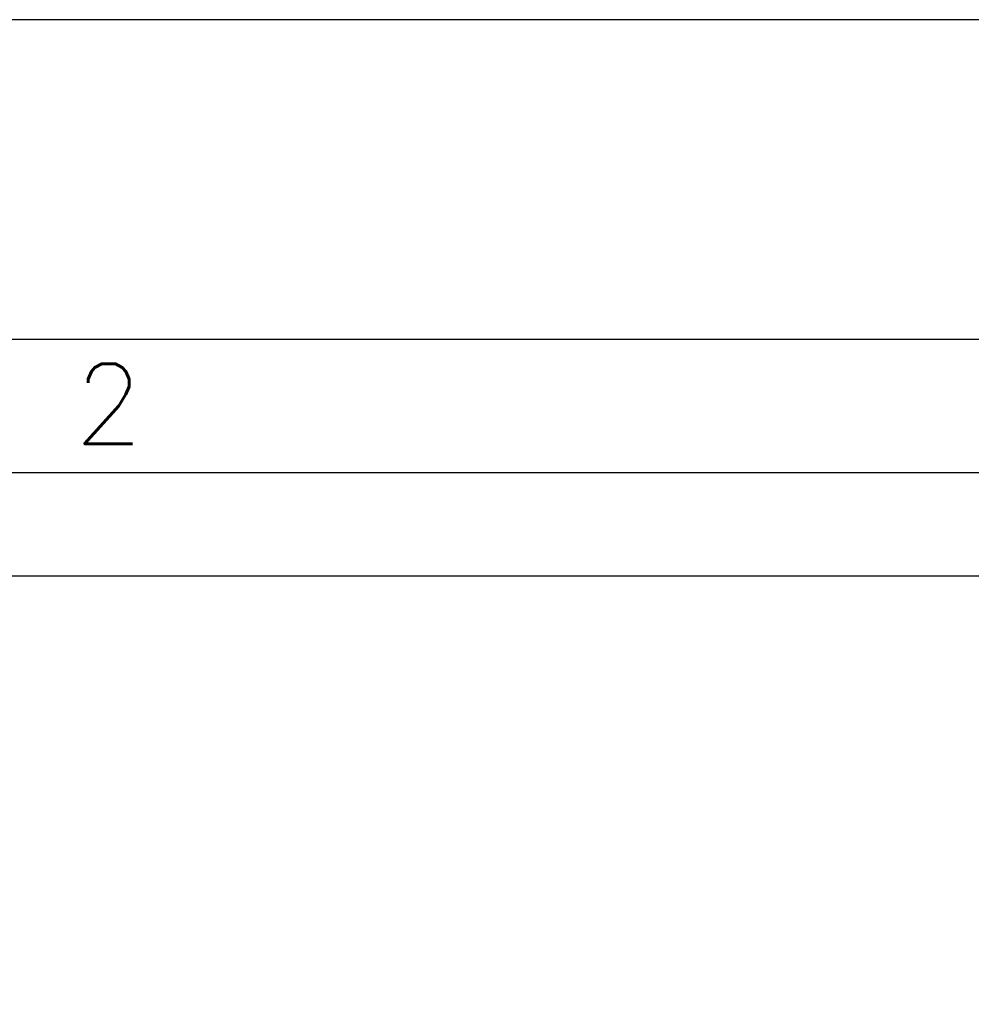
# Model space of a CAD drawing. Header units: inches. Extents: x 0 to 1544102, y 0 to 23144100.
# Tile 119 of 184: x 263736 to 272670, y 201010 to 210250. Entities that reach past the tile are written whole.
import ezdxf
from ezdxf.enums import TextEntityAlignment as Align

# ---------------------------------------------------------------- set-up
doc = ezdxf.new("R2010")
doc.units = ezdxf.units.IN
doc.header["$LTSCALE"] = 1800
doc.header["$MEASUREMENT"] = 0
doc.layers.get('0').update_dxf_attribs({"color": 253})
doc.layers.add('FORMAT', color=9, linetype='Continuous')
doc.layers.add('Road Sides', color=11, linetype='Continuous')
doc.styles.add('ROMANS', font='romans.shx')
doc.styles.add('ROMANT', font='romant')

# ---------------------------------------------------------------- blocks, each defined once
blk = doc.blocks.new('SHEET_A0')
at = {"layer": 'FORMAT'}
for p, q in [((1177, 829), (12, 829)), ((109, 824.003), (1172, 824.003))]:
    blk.add_line(p, q, dxfattribs=at)
blk.add_lwpolyline([(1189, 841), (0, 841), (0, 0), (1189, 0)], close=True, dxfattribs=at)
at = {"layer": 'FORMAT', "style": 'ROMANS'}
blk.add_text('2', height=3, dxfattribs=at).set_placement((1056.999, 825.083))
at = {"layer": 'FORMAT', "color": 3, "flags": 13}
for tag, height, rotation, style, p in [('DRGNO', 3.5, 180, 'ROMANT', (99.415, 824.438)), ('FILE_PATH', 2, 90, 'ROMANS', (18.347, 51.636))]:
    blk.add_attdef(tag, text='', height=height, rotation=rotation, dxfattribs=dict(at, style=style)).set_placement(p, align=Align.MIDDLE_LEFT)
for tag, height, style, p in [('DRN', 2, 'ROMANS', (1122.623, 62.506)), ('DESIGN', 2, 'ROMANS', (1122.623, 58.589)), ('CHD', 2, 'ROMANS', (1122.623, 54.429)), ('APPD', 2, 'ROMANS', (1122.623, 50.269)), ('SCALE', 2, 'ROMANS', (1088.445, 28.381)), ('DRGNO', 3.5, 'ROMANT', (1105.048, 23))]:
    blk.add_attdef(tag, text='', height=height, dxfattribs=dict(at, style=style)).set_placement(p, align=Align.MIDDLE_LEFT)
at = {"layer": 'FORMAT', "color": 3, "style": 'ROMANS', "width": 0.8, "flags": 13}
for p in [(1162.905, 62.506), (1162.905, 58.346), (1162.905, 54.186), (1162.905, 50.16)]:
    blk.add_attdef('DATE', text='', height=2, dxfattribs=at).set_placement(p, align=Align.MIDDLE_LEFT)
at = {"layer": 'FORMAT', "color": 3, "style": 'ROMANS', "flags": 13}
for tag, p in [('1', (1119.957, 13.977)), ('REV', (1156.965, 13.977))]:
    blk.add_attdef(tag, p, '', height=2, dxfattribs=at)

msp = doc.modelspace()

# ---------------------------------------------------------------- linework, layer by layer
at = {"layer": 'Road Sides', "color": 161, "linetype": 'ByBlock'}
msp.add_lwpolyline([(239730.81, 205032.15), (290733.64, 205032.15), (290733.64, 170189.07), (239730.81, 170189.07)], close=True, dxfattribs=at)

# ---------------------------------------------------------------- block references
at = {"color": 161, "linetype": 'ByBlock', "xscale": 250, "yscale": 250, "zscale": 250}
msp.add_blockref('SHEET_A0', (0, 0), dxfattribs=at)

doc.saveas('drawing.dxf')
